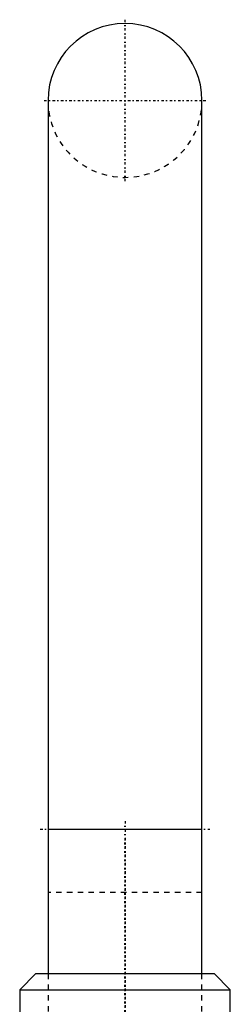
# Model space of a CAD drawing. Extents: x -54 to 54, y -3 to 544.
# Tile 5 of 5: x -20 to 20, y 361 to 544. Entities that reach past the tile are written whole.
import ezdxf

# ---------------------------------------------------------------- set-up
doc = ezdxf.new("R2010")
doc.units = 0
doc.linetypes.add('CENTER', pattern=[1.5, 0.45, -0.5, 0.05, -0.5])
doc.linetypes.add('DASHED', pattern=[2, 1, -1])
for name, color, linetype in [('AM_0', 7, 'CONTINUOUS'), ('AM_3', 7, 'DASHED'), ('AM_7', 7, 'CENTER')]:
    doc.layers.add(name, color=color, linetype=linetype)

msp = doc.modelspace()

# ---------------------------------------------------------------- linework, layer by layer
at = {"layer": 'AM_0', "color": 7, "linetype": 'CONTINUOUS'}
for p, q in [((-14.25, 528.75), (-14.25, 367)), ((14.25, 367), (14.25, 528.75)), ((-14.25, 393.75), (14.25, 393.75)), ((-16.5, 367), (-19.5, 364)), ((-16.5, 367), (16.5, 367)), ((19.5, 364), (16.5, 367)), ((-19.5, 364), (-19.5, 358.3)), ((-19.5, 364), (19.5, 364)), ((19.5, 358.3), (19.5, 364))]:
    msp.add_line(p, q, dxfattribs=at)
msp.add_arc((0, 528.75), 14.25, 0, 180, dxfattribs=at)
at = {"layer": 'AM_3', "color": 6, "linetype": 'DASHED'}
for p, q in [((14.25, 382), (-14.25, 382)), ((-14.25, 367), (-14.25, 172)), ((14.25, 172), (14.25, 367))]:
    msp.add_line(p, q, dxfattribs=at)
msp.add_arc((0, 528.75), 14.25, 180, 0, dxfattribs=at)
at = {"layer": 'AM_7', "color": 4, "linetype": 'CENTER'}
for p, q in [((0, 513.79), (0, 543.71)), ((-14.96, 528.75), (14.96, 528.75)), ((0, 395.25), (0, 147.46)), ((-15.68, 393.75), (15.68, 393.75)), ((0, 140.55), (0, 392.5))]:
    msp.add_line(p, q, dxfattribs=at)

doc.saveas('drawing.dxf')
